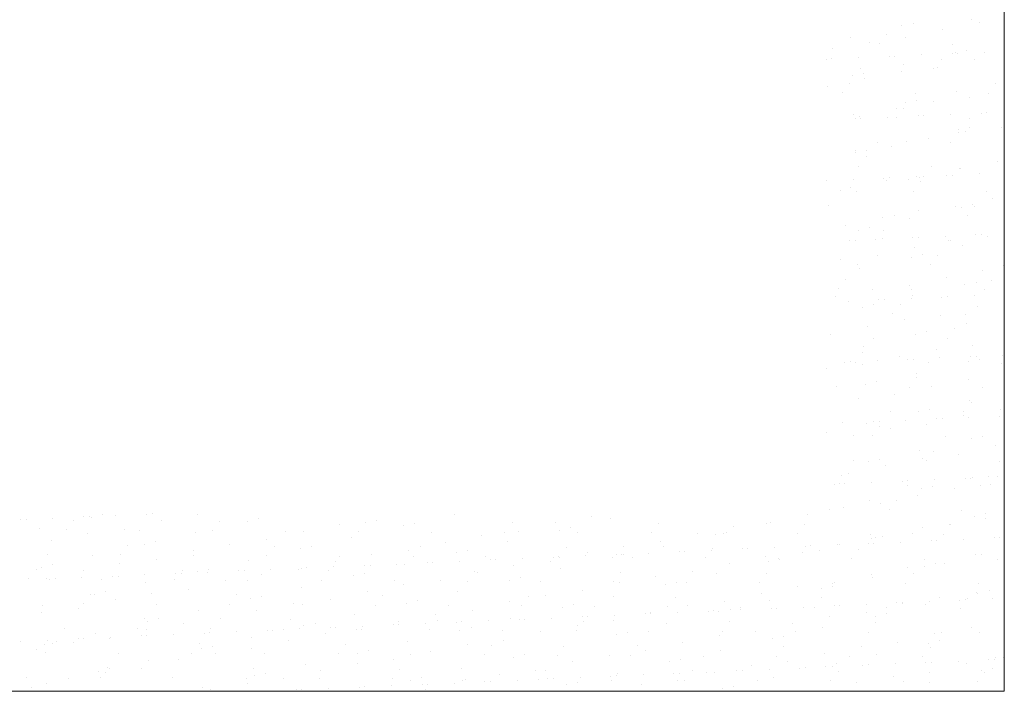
# Model space of a CAD drawing. Header units: millimetres. Extents: x -2274 to 12297, y -16157 to 26321.
# Tile 200 of 256: x -1810 to -1700, y 0 to 75. Entities that reach past the tile are written whole.
import ezdxf

# ---------------------------------------------------------------- set-up
doc = ezdxf.new("R2010")
doc.units = ezdxf.units.MM
doc.layers.add('-ŚCIANY NOŚNE', color=4, linetype='Continuous', lineweight=53)
doc.layers.add('KRESKOWANIE', color=8, linetype='Continuous')

msp = doc.modelspace()

# ---------------------------------------------------------------- linework, layer by layer
at = {"layer": '-ŚCIANY NOŚNE', "color": 253, "lineweight": 13}
for p in [(-1700, 250), (-2015, 0)]:
    msp.add_line(p, (-1700, 0), dxfattribs=at)
at = {"layer": 'KRESKOWANIE', "color": 253, "linetype": 'Continuous', "lineweight": 13}
for p, q in [((-1703.68, 75.23), (-1703.68, 75.23)), ((-1711.46, 74.58), (-1711.46, 74.58)), ((-1710.22, 74.85), (-1710.22, 74.85)), ((-1706.89, 74.14), (-1706.89, 74.14)), ((-1702.78, 74.89), (-1702.78, 74.89)), ((-1717.28, 73.28), (-1717.28, 73.28)), ((-1713.16, 73.59), (-1713.16, 73.59)), ((-1711.03, 73.21), (-1711.03, 73.21)), ((-1719.22, 71.98), (-1719.22, 71.98)), ((-1715.11, 72.73), (-1715.11, 72.73)), ((-1713.97, 72.53), (-1713.97, 72.53)), ((-1705.8, 72.47), (-1705.8, 72.47)), ((-1704.27, 71.8), (-1704.27, 71.8)), ((-1719.94, 70.83), (-1719.94, 70.83)), ((-1719.31, 70.86), (-1719.31, 70.86)), ((-1716.31, 70.99), (-1716.31, 70.99)), ((-1712.89, 71.14), (-1712.89, 71.14)), ((-1712.25, 71.16), (-1712.25, 71.16)), ((-1709.26, 71.3), (-1709.26, 71.3)), ((-1707.07, 70.81), (-1707.07, 70.81)), ((-1705.83, 71.45), (-1705.83, 71.45)), ((-1705.51, 71.53), (-1705.51, 71.53)), ((-1705.2, 71.47), (-1705.2, 71.47)), ((-1703.32, 70.8), (-1703.32, 70.8)), ((-1702.2, 71.6), (-1702.2, 71.6)), ((-1716.09, 69.77), (-1716.09, 69.77)), ((-1711.33, 70.24), (-1711.33, 70.24)), ((-1707.88, 69.75), (-1707.88, 69.75)), ((-1707.46, 69.86), (-1707.46, 69.86)), ((-1717.04, 68.97), (-1717.04, 68.97)), ((-1715.8, 69.25), (-1715.8, 69.25)), ((-1715.65, 68.64), (-1715.65, 68.64)), ((-1711.53, 69.38), (-1711.53, 69.38)), ((-1719.78, 67.7), (-1719.78, 67.7)), ((-1717.35, 68.12), (-1717.35, 68.12)), ((-1700.98, 68.04), (-1700.98, 68.04)), ((-1718.17, 67.06), (-1718.17, 67.06)), ((-1710, 66.99), (-1710, 66.99)), ((-1709.85, 66.2), (-1709.85, 66.2)), ((-1705.39, 67.19), (-1705.39, 67.19)), ((-1703.88, 66.51), (-1703.88, 66.51)), ((-1701.79, 66.98), (-1701.79, 66.98)), ((-1712.07, 65.29), (-1712.07, 65.29)), ((-1711.27, 65.34), (-1711.27, 65.34)), ((-1711.09, 65.93), (-1711.09, 65.93)), ((-1707.96, 66.03), (-1707.96, 66.03)), ((-1716.92, 64.63), (-1716.92, 64.63)), ((-1716.71, 64.16), (-1716.71, 64.16)), ((-1716.21, 64.36), (-1716.21, 64.36)), ((-1716.08, 64.19), (-1716.08, 64.19)), ((-1713.08, 64.32), (-1713.08, 64.32)), ((-1712.08, 64.28), (-1712.08, 64.28)), ((-1709.66, 64.47), (-1709.66, 64.47)), ((-1709.02, 64.5), (-1709.02, 64.5)), ((-1706.03, 64.63), (-1706.03, 64.63)), ((-1703.91, 64.22), (-1703.91, 64.22)), ((-1702.6, 64.78), (-1702.6, 64.78)), ((-1701.97, 64.81), (-1701.97, 64.81)), ((-1705.14, 62.88), (-1705.14, 62.88)), ((-1703.9, 63.15), (-1703.9, 63.15)), ((-1700.31, 63.17), (-1700.31, 63.17)), ((-1708.5, 61.94), (-1708.5, 61.94)), ((-1705.18, 62.57), (-1705.18, 62.57)), ((-1704.39, 62.69), (-1704.39, 62.69)), ((-1714.2, 61.52), (-1714.2, 61.52)), ((-1712.64, 61.01), (-1712.64, 61.01)), ((-1710.97, 61.59), (-1710.97, 61.59)), ((-1705.99, 61.51), (-1705.99, 61.51)), ((-1716.71, 60.53), (-1716.71, 60.53)), ((-1716.67, 60.32), (-1716.67, 60.32)), ((-1715.46, 59.87), (-1715.46, 59.87)), ((-1715.43, 60.6), (-1715.43, 60.6)), ((-1716.28, 58.81), (-1716.28, 58.81)), ((-1708.11, 58.75), (-1708.11, 58.75)), ((-1705.02, 58.54), (-1705.02, 58.54)), ((-1704.93, 58.59), (-1704.93, 58.59)), ((-1700.81, 59.34), (-1700.81, 59.34)), ((-1713.48, 57.49), (-1713.48, 57.49)), ((-1712.84, 57.52), (-1712.84, 57.52)), ((-1709.85, 57.65), (-1709.85, 57.65)), ((-1709.49, 57.55), (-1709.49, 57.55)), ((-1709.06, 57.66), (-1709.06, 57.66)), ((-1706.42, 57.8), (-1706.42, 57.8)), ((-1705.79, 57.83), (-1705.79, 57.83)), ((-1702.8, 57.96), (-1702.8, 57.96)), ((-1719.9, 57.21), (-1719.9, 57.21)), ((-1717.25, 56.44), (-1717.25, 56.44)), ((-1716.9, 57.34), (-1716.9, 57.34)), ((-1713.14, 57.18), (-1713.14, 57.18)), ((-1710.73, 57.28), (-1710.73, 57.28)), ((-1709.38, 57.09), (-1709.38, 57.09)), ((-1718.39, 56.05), (-1718.39, 56.05)), ((-1716.55, 55.98), (-1716.55, 55.98)), ((-1710.19, 56.04), (-1710.19, 56.04)), ((-1702.02, 55.97), (-1702.02, 55.97)), ((-1701.35, 55.25), (-1701.35, 55.25)), ((-1719.66, 54.4), (-1719.66, 54.4)), ((-1705.49, 54.31), (-1705.49, 54.31)), ((-1704.78, 54.23), (-1704.78, 54.23)), ((-1703.54, 54.5), (-1703.54, 54.5)), ((-1703.29, 54.32), (-1703.29, 54.32)), ((-1713.68, 53.09), (-1713.68, 53.09)), ((-1712.31, 53.28), (-1712.31, 53.28)), ((-1709.57, 53.83), (-1709.57, 53.83)), ((-1704.1, 53.26), (-1704.1, 53.26)), ((-1717.82, 52.16), (-1717.82, 52.16)), ((-1715.07, 51.95), (-1715.07, 51.95)), ((-1710.6, 52.94), (-1710.6, 52.94)), ((-1716.31, 51.67), (-1716.31, 51.67)), ((-1713.57, 51.62), (-1713.57, 51.62)), ((-1710.25, 50.83), (-1710.25, 50.83)), ((-1709.61, 50.85), (-1709.61, 50.85)), ((-1706.62, 50.98), (-1706.62, 50.98)), ((-1703.19, 51.13), (-1703.19, 51.13)), ((-1702.56, 51.16), (-1702.56, 51.16)), ((-1701.92, 50.97), (-1701.92, 50.97)), ((-1717.3, 50.52), (-1717.3, 50.52)), ((-1716.67, 50.55), (-1716.67, 50.55)), ((-1714.39, 50.57), (-1714.39, 50.57)), ((-1713.67, 50.68), (-1713.67, 50.68)), ((-1710.11, 49.74), (-1710.11, 49.74)), ((-1706.22, 50.5), (-1706.22, 50.5)), ((-1705.99, 50.49), (-1705.99, 50.49)), ((-1704.66, 49.89), (-1704.66, 49.89)), ((-1714.24, 48.81), (-1714.24, 48.81)), ((-1710.36, 48.62), (-1710.36, 48.62)), ((-1709.12, 48.9), (-1709.12, 48.9)), ((-1707.49, 48.85), (-1707.49, 48.85)), ((-1718.32, 48.33), (-1718.32, 48.33)), ((-1716.5, 47.8), (-1716.5, 47.8)), ((-1708.3, 47.79), (-1708.3, 47.79)), ((-1700.13, 47.72), (-1700.13, 47.72)), ((-1716.19, 47.33), (-1716.19, 47.33)), ((-1706.53, 46.39), (-1706.53, 46.39)), ((-1702.42, 47.14), (-1702.42, 47.14)), ((-1717.77, 46.15), (-1717.77, 46.15)), ((-1710.67, 45.46), (-1710.67, 45.46)), ((-1704.41, 45.58), (-1704.41, 45.58)), ((-1703.17, 45.85), (-1703.17, 45.85)), ((-1701.4, 46.07), (-1701.4, 46.07)), ((-1718.86, 44.24), (-1718.86, 44.24)), ((-1718.58, 45.09), (-1718.58, 45.09)), ((-1714.75, 44.98), (-1714.75, 44.98)), ((-1710.42, 45.03), (-1710.42, 45.03)), ((-1710.24, 44.29), (-1710.24, 44.29)), ((-1707.02, 44.16), (-1707.02, 44.16)), ((-1706.38, 44.19), (-1706.38, 44.19)), ((-1703.39, 44.32), (-1703.39, 44.32)), ((-1702.21, 45.01), (-1702.21, 45.01)), ((-1717.5, 43.7), (-1717.5, 43.7)), ((-1715.94, 43.02), (-1715.94, 43.02)), ((-1714.7, 43.3), (-1714.7, 43.3)), ((-1714.07, 43.85), (-1714.07, 43.85)), ((-1713.44, 43.88), (-1713.44, 43.88)), ((-1711.68, 43.38), (-1711.68, 43.38)), ((-1710.44, 44.01), (-1710.44, 44.01)), ((-1702.96, 43.05), (-1702.96, 43.05)), ((-1712.5, 42.32), (-1712.5, 42.32)), ((-1707.1, 42.11), (-1707.1, 42.11)), ((-1704.33, 42.25), (-1704.33, 42.25)), ((-1715.29, 40.89), (-1715.29, 40.89)), ((-1711.17, 41.63), (-1711.17, 41.63)), ((-1704.29, 41.24), (-1704.29, 41.24)), ((-1719.42, 39.95), (-1719.42, 39.95)), ((-1710, 39.97), (-1710, 39.97)), ((-1708.76, 40.25), (-1708.76, 40.25)), ((-1705.6, 40.6), (-1705.6, 40.6)), ((-1715.82, 38.68), (-1715.82, 38.68)), ((-1714.61, 39.56), (-1714.61, 39.56)), ((-1706.41, 39.54), (-1706.41, 39.54)), ((-1703.52, 38.77), (-1703.52, 38.77)), ((-1715.88, 37.91), (-1715.88, 37.91)), ((-1711.71, 37.54), (-1711.71, 37.54)), ((-1707.6, 38.28), (-1707.6, 38.28)), ((-1703.15, 37.52), (-1703.15, 37.52)), ((-1700.15, 37.65), (-1700.15, 37.65)), ((-1717.89, 36.88), (-1717.89, 36.88)), ((-1717.26, 36.9), (-1717.26, 36.9)), ((-1716.69, 36.85), (-1716.69, 36.85)), ((-1715.85, 36.61), (-1715.85, 36.61)), ((-1714.26, 37.03), (-1714.26, 37.03)), ((-1710.84, 37.18), (-1710.84, 37.18)), ((-1710.2, 37.21), (-1710.2, 37.21)), ((-1708.53, 36.78), (-1708.53, 36.78)), ((-1707.21, 37.34), (-1707.21, 37.34)), ((-1704.05, 36.93), (-1704.05, 36.93)), ((-1703.78, 37.49), (-1703.78, 37.49)), ((-1702.81, 37.2), (-1702.81, 37.2)), ((-1700.32, 36.77), (-1700.32, 36.77)), ((-1719.93, 36.13), (-1719.93, 36.13)), ((-1709.87, 35.64), (-1709.87, 35.64)), ((-1715.58, 34.37), (-1715.58, 34.37)), ((-1714.34, 34.65), (-1714.34, 34.65)), ((-1709.79, 35.13), (-1709.79, 35.13)), ((-1708.14, 34.19), (-1708.14, 34.19)), ((-1704.03, 34.94), (-1704.03, 34.94)), ((-1718.81, 34.09), (-1718.81, 34.09)), ((-1712.28, 33.26), (-1712.28, 33.26)), ((-1710.61, 34.07), (-1710.61, 34.07)), ((-1702.44, 34), (-1702.44, 34)), ((-1716.35, 32.78), (-1716.35, 32.78)), ((-1703.93, 32.59), (-1703.93, 32.59)), ((-1703.71, 32.35), (-1703.71, 32.35)), ((-1712.72, 31.31), (-1712.72, 31.31)), ((-1709.63, 31.32), (-1709.63, 31.32)), ((-1708.39, 31.6), (-1708.39, 31.6)), ((-1704.52, 31.29), (-1704.52, 31.29)), ((-1700.45, 31.59), (-1700.45, 31.59)), ((-1718.09, 30.06), (-1718.09, 30.06)), ((-1715.46, 30.03), (-1715.46, 30.03)), ((-1714.66, 30.21), (-1714.66, 30.21)), ((-1714.03, 30.24), (-1714.03, 30.24)), ((-1711.03, 30.37), (-1711.03, 30.37)), ((-1708.7, 29.91), (-1708.7, 29.91)), ((-1707.61, 30.52), (-1707.61, 30.52)), ((-1706.97, 30.54), (-1706.97, 30.54)), ((-1704.56, 30.85), (-1704.56, 30.85)), ((-1703.98, 30.67), (-1703.98, 30.67)), ((-1700.55, 30.82), (-1700.55, 30.82)), ((-1719.92, 29.04), (-1719.92, 29.04)), ((-1716.89, 28.69), (-1716.89, 28.69)), ((-1713.99, 29.66), (-1713.99, 29.66)), ((-1712.78, 29.43), (-1712.78, 29.43)), ((-1714.8, 28.6), (-1714.8, 28.6)), ((-1706.64, 28.53), (-1706.64, 28.53)), ((-1703.68, 28.28), (-1703.68, 28.28)), ((-1702.44, 28.55), (-1702.44, 28.55)), ((-1709.51, 26.99), (-1709.51, 26.99)), ((-1707.9, 26.88), (-1707.9, 26.88)), ((-1705.13, 26.56), (-1705.13, 26.56)), ((-1700.99, 27.5), (-1700.99, 27.5)), ((-1716.92, 25.84), (-1716.92, 25.84)), ((-1715.21, 25.72), (-1715.21, 25.72)), ((-1713.97, 26), (-1713.97, 26)), ((-1709.21, 26.08), (-1709.21, 26.08)), ((-1708.72, 25.82), (-1708.72, 25.82)), ((-1700.55, 25.76), (-1700.55, 25.76)), ((-1717.46, 24.41), (-1717.46, 24.41)), ((-1713.32, 25.34), (-1713.32, 25.34)), ((-1718.48, 23.23), (-1718.48, 23.23)), ((-1718.19, 24.19), (-1718.19, 24.19)), ((-1717.85, 23.26), (-1717.85, 23.26)), ((-1714.85, 23.39), (-1714.85, 23.39)), ((-1711.43, 23.54), (-1711.43, 23.54)), ((-1710.79, 23.57), (-1710.79, 23.57)), ((-1707.8, 23.7), (-1707.8, 23.7)), ((-1704.37, 23.85), (-1704.37, 23.85)), ((-1703.74, 23.88), (-1703.74, 23.88)), ((-1703.56, 23.94), (-1703.56, 23.94)), ((-1701.82, 24.11), (-1701.82, 24.11)), ((-1701.55, 23.22), (-1701.55, 23.22)), ((-1700.75, 24.01), (-1700.75, 24.01)), ((-1719, 23.13), (-1719, 23.13)), ((-1710.83, 23.06), (-1710.83, 23.06)), ((-1709.26, 22.67), (-1709.26, 22.67)), ((-1708.03, 22.95), (-1708.03, 22.95)), ((-1705.63, 22.74), (-1705.63, 22.74)), ((-1702.63, 23.05), (-1702.63, 23.05)), ((-1715.09, 21.38), (-1715.09, 21.38)), ((-1713.88, 21.06), (-1713.88, 21.06)), ((-1712.1, 21.41), (-1712.1, 21.41)), ((-1709.74, 21.99), (-1709.74, 21.99)), ((-1795.45, 19.87), (-1795.45, 19.87)), ((-1719.56, 20.39), (-1719.56, 20.39)), ((-1717.96, 20.58), (-1717.96, 20.58)), ((-1712.91, 20.35), (-1712.91, 20.35)), ((-1704.75, 20.29), (-1704.75, 20.29)), ((-1702.08, 19.9), (-1702.08, 19.9)), ((-1810.19, 19.23), (-1810.19, 19.23)), ((-1809.56, 19.26), (-1809.56, 19.26)), ((-1806.56, 19.39), (-1806.56, 19.39)), ((-1804.26, 19.12), (-1804.26, 19.12)), ((-1803.14, 19.54), (-1803.14, 19.54)), ((-1802.5, 19.56), (-1802.5, 19.56)), ((-1802.24, 19.52), (-1802.24, 19.52)), ((-1801, 19.8), (-1801, 19.8)), ((-1799.51, 19.69), (-1799.51, 19.69)), ((-1796.08, 19.84), (-1796.08, 19.84)), ((-1794.43, 19.08), (-1794.43, 19.08)), ((-1790.32, 19.83), (-1790.32, 19.83)), ((-1787.89, 19.04), (-1787.89, 19.04)), ((-1784.76, 19.03), (-1784.76, 19.03)), ((-1783.52, 19.31), (-1783.52, 19.31)), ((-1771.51, 18.96), (-1771.51, 18.96)), ((-1770.34, 19.12), (-1770.34, 19.12)), ((-1766.05, 18.82), (-1766.05, 18.82)), ((-1761.58, 19.81), (-1761.58, 19.81)), ((-1755.14, 18.88), (-1755.14, 18.88)), ((-1750.3, 18.86), (-1750.3, 18.86)), ((-1746.19, 19.61), (-1746.19, 19.61)), ((-1744.1, 19.32), (-1744.1, 19.32)), ((-1738.76, 18.8), (-1738.76, 18.8)), ((-1726.62, 18.83), (-1726.62, 18.83)), ((-1726.21, 18.9), (-1726.21, 18.9)), ((-1722.07, 19.83), (-1722.07, 19.83)), ((-1703.32, 19.63), (-1703.32, 19.63)), ((-1702.06, 19.39), (-1702.06, 19.39)), ((-1808.07, 18.23), (-1808.07, 18.23)), ((-1805.07, 18.07), (-1805.07, 18.07)), ((-1802.65, 17.67), (-1802.65, 17.67)), ((-1798.57, 18.15), (-1798.57, 18.15)), ((-1796.9, 18), (-1796.9, 18)), ((-1790.59, 17.74), (-1790.59, 17.74)), ((-1788.7, 17.98), (-1788.7, 17.98)), ((-1780.53, 17.92), (-1780.53, 17.92)), ((-1778.53, 17.89), (-1778.53, 17.89)), ((-1774.42, 18.64), (-1774.42, 18.64)), ((-1772.32, 17.9), (-1772.32, 17.9)), ((-1767.29, 18.54), (-1767.29, 18.54)), ((-1764.16, 17.84), (-1764.16, 17.84)), ((-1755.95, 17.82), (-1755.95, 17.82)), ((-1754.44, 17.93), (-1754.44, 17.93)), ((-1749.81, 18.05), (-1749.81, 18.05)), ((-1748.57, 18.33), (-1748.57, 18.33)), ((-1747.78, 17.75), (-1747.78, 17.75)), ((-1739.57, 17.74), (-1739.57, 17.74)), ((-1734.4, 17.67), (-1734.4, 17.67)), ((-1731.41, 17.67), (-1731.41, 17.67)), ((-1731.09, 17.84), (-1731.09, 17.84)), ((-1730.29, 18.42), (-1730.29, 18.42)), ((-1723.2, 17.66), (-1723.2, 17.66)), ((-1722.39, 18.72), (-1722.39, 18.72)), ((-1710.31, 17.71), (-1710.31, 17.71)), ((-1709.14, 18.34), (-1709.14, 18.34)), ((-1706.17, 18.64), (-1706.17, 18.64)), ((-1706.01, 18.63), (-1706.01, 18.63)), ((-1806.76, 16.93), (-1806.76, 16.93)), ((-1795.06, 16.75), (-1795.06, 16.75)), ((-1782.67, 16.96), (-1782.67, 16.96)), ((-1773.11, 17.25), (-1773.11, 17.25)), ((-1762.63, 16.71), (-1762.63, 16.71)), ((-1758.52, 17.45), (-1758.52, 17.45)), ((-1755.63, 16.76), (-1755.63, 16.76)), ((-1738.54, 16.74), (-1738.54, 16.74)), ((-1732.33, 17.56), (-1732.33, 17.56)), ((-1715.25, 16.56), (-1715.25, 16.56)), ((-1715.03, 17.59), (-1715.03, 17.59)), ((-1714.85, 17.07), (-1714.85, 17.07)), ((-1714.62, 16.59), (-1714.62, 16.59)), ((-1714.39, 17.23), (-1714.39, 17.23)), ((-1713.61, 17.35), (-1713.61, 17.35)), ((-1711.62, 16.72), (-1711.62, 16.72)), ((-1708.2, 16.87), (-1708.2, 16.87)), ((-1707.56, 16.9), (-1707.56, 16.9)), ((-1706.83, 17.58), (-1706.83, 17.58)), ((-1704.57, 17.03), (-1704.57, 17.03)), ((-1701.14, 17.18), (-1701.14, 17.18)), ((-1700.51, 17.21), (-1700.51, 17.21)), ((-1798.17, 16.35), (-1798.17, 16.35)), ((-1796.3, 16.48), (-1796.3, 16.48)), ((-1790.86, 15.74), (-1790.86, 15.74)), ((-1786.75, 16.48), (-1786.75, 16.48)), ((-1781.8, 16.27), (-1781.8, 16.27)), ((-1778.82, 15.99), (-1778.82, 15.99)), ((-1777.58, 16.26), (-1777.58, 16.26)), ((-1766.77, 15.77), (-1766.77, 15.77)), ((-1765.42, 16.18), (-1765.42, 16.18)), ((-1761.34, 15.5), (-1761.34, 15.5)), ((-1760.1, 15.77), (-1760.1, 15.77)), ((-1749.05, 16.1), (-1749.05, 16.1)), ((-1746.73, 15.52), (-1746.73, 15.52)), ((-1742.62, 16.26), (-1742.62, 16.26)), ((-1739.84, 15.49), (-1739.84, 15.49)), ((-1738.15, 16.27), (-1738.15, 16.27)), ((-1736.42, 15.64), (-1736.42, 15.64)), ((-1735.78, 15.67), (-1735.78, 15.67)), ((-1732.79, 15.8), (-1732.79, 15.8)), ((-1732.67, 16.02), (-1732.67, 16.02)), ((-1729.36, 15.95), (-1729.36, 15.95)), ((-1728.73, 15.98), (-1728.73, 15.98)), ((-1725.73, 16.11), (-1725.73, 16.11)), ((-1722.64, 15.55), (-1722.64, 15.55)), ((-1722.31, 16.26), (-1722.31, 16.26)), ((-1721.67, 16.28), (-1721.67, 16.28)), ((-1720.68, 15.78), (-1720.68, 15.78)), ((-1718.68, 16.42), (-1718.68, 16.42)), ((-1718.5, 16.49), (-1718.5, 16.49)), ((-1716.3, 15.94), (-1716.3, 15.94)), ((-1807.19, 15.3), (-1807.19, 15.3)), ((-1802.12, 15.18), (-1802.12, 15.18)), ((-1798.98, 15.29), (-1798.98, 15.29)), ((-1795, 14.8), (-1795, 14.8)), ((-1790.82, 15.22), (-1790.82, 15.22)), ((-1784.64, 14.69), (-1784.64, 14.69)), ((-1782.61, 15.21), (-1782.61, 15.21)), ((-1774.96, 14.55), (-1774.96, 14.55)), ((-1774.44, 15.14), (-1774.44, 15.14)), ((-1770.84, 15.29), (-1770.84, 15.29)), ((-1766.23, 15.13), (-1766.23, 15.13)), ((-1764.63, 14.41), (-1764.63, 14.41)), ((-1764, 14.44), (-1764, 14.44)), ((-1761, 14.57), (-1761, 14.57)), ((-1758.07, 15.06), (-1758.07, 15.06)), ((-1757.58, 14.72), (-1757.58, 14.72)), ((-1756.94, 14.74), (-1756.94, 14.74)), ((-1753.95, 14.88), (-1753.95, 14.88)), ((-1750.87, 14.58), (-1750.87, 14.58)), ((-1750.52, 15.02), (-1750.52, 15.02)), ((-1749.89, 15.05), (-1749.89, 15.05)), ((-1749.86, 15.04), (-1749.86, 15.04)), ((-1746.9, 15.18), (-1746.9, 15.18)), ((-1743.86, 15), (-1743.86, 15)), ((-1743.47, 15.33), (-1743.47, 15.33)), ((-1742.84, 15.36), (-1742.84, 15.36)), ((-1742.62, 15.28), (-1742.62, 15.28)), ((-1741.69, 14.98), (-1741.69, 14.98)), ((-1733.49, 14.96), (-1733.49, 14.96)), ((-1726.71, 15.07), (-1726.71, 15.07)), ((-1726.38, 14.51), (-1726.38, 14.51)), ((-1725.32, 14.9), (-1725.32, 14.9)), ((-1725.14, 14.79), (-1725.14, 14.79)), ((-1717.11, 14.88), (-1717.11, 14.88)), ((-1708.94, 14.82), (-1708.94, 14.82)), ((-1706.73, 14.36), (-1706.73, 14.36)), ((-1703.2, 15.29), (-1703.2, 15.29)), ((-1702.6, 15.3), (-1702.6, 15.3)), ((-1700.74, 14.8), (-1700.74, 14.8)), ((-1808.46, 13.65), (-1808.46, 13.65)), ((-1807.83, 13.92), (-1807.83, 13.92)), ((-1806.59, 14.2), (-1806.59, 14.2)), ((-1803.19, 13.58), (-1803.19, 13.58)), ((-1799.07, 14.32), (-1799.07, 14.32)), ((-1792.08, 13.57), (-1792.08, 13.57)), ((-1790.35, 13.43), (-1790.35, 13.43)), ((-1789.22, 13.34), (-1789.22, 13.34)), ((-1789.11, 13.7), (-1789.11, 13.7)), ((-1785.8, 13.48), (-1785.8, 13.48)), ((-1785.16, 13.51), (-1785.16, 13.51)), ((-1782.17, 13.64), (-1782.17, 13.64)), ((-1779.09, 13.61), (-1779.09, 13.61)), ((-1778.74, 13.79), (-1778.74, 13.79)), ((-1778.11, 13.82), (-1778.11, 13.82)), ((-1775.71, 13.49), (-1775.71, 13.49)), ((-1775.11, 13.95), (-1775.11, 13.95)), ((-1771.69, 14.1), (-1771.69, 14.1)), ((-1771.05, 14.13), (-1771.05, 14.13)), ((-1768.06, 14.26), (-1768.06, 14.26)), ((-1767.16, 14.2), (-1767.16, 14.2)), ((-1759.33, 13.41), (-1759.33, 13.41)), ((-1759.06, 13.36), (-1759.06, 13.36)), ((-1754.94, 14.1), (-1754.94, 14.1)), ((-1749.69, 13.71), (-1749.69, 13.71)), ((-1742.96, 13.33), (-1742.96, 13.33)), ((-1734.96, 13.39), (-1734.96, 13.39)), ((-1730.83, 14.33), (-1730.83, 14.33)), ((-1726.59, 13.24), (-1726.59, 13.24)), ((-1710.81, 13.88), (-1710.81, 13.88)), ((-1708.9, 14.02), (-1708.9, 14.02)), ((-1707.66, 14.3), (-1707.66, 14.3)), ((-1809.27, 12.59), (-1809.27, 12.59)), ((-1807.32, 12.64), (-1807.32, 12.64)), ((-1806.96, 12.56), (-1806.96, 12.56)), ((-1806.33, 12.59), (-1806.33, 12.59)), ((-1803.33, 12.72), (-1803.33, 12.72)), ((-1801.1, 12.53), (-1801.1, 12.53)), ((-1799.91, 12.87), (-1799.91, 12.87)), ((-1799.27, 12.9), (-1799.27, 12.9)), ((-1796.28, 13.03), (-1796.28, 13.03)), ((-1796.17, 12.14), (-1796.17, 12.14)), ((-1792.9, 12.51), (-1792.9, 12.51)), ((-1792.85, 13.18), (-1792.85, 13.18)), ((-1792.22, 13.2), (-1792.22, 13.2)), ((-1787.29, 12.39), (-1787.29, 12.39)), ((-1784.73, 12.45), (-1784.73, 12.45)), ((-1783.17, 13.13), (-1783.17, 13.13)), ((-1776.52, 12.43), (-1776.52, 12.43)), ((-1772.87, 12.94), (-1772.87, 12.94)), ((-1771.63, 13.21), (-1771.63, 13.21)), ((-1768.35, 12.37), (-1768.35, 12.37)), ((-1763.19, 12.42), (-1763.19, 12.42)), ((-1760.15, 12.35), (-1760.15, 12.35)), ((-1755.39, 12.45), (-1755.39, 12.45)), ((-1754.15, 12.72), (-1754.15, 12.72)), ((-1751.98, 12.28), (-1751.98, 12.28)), ((-1743.77, 12.27), (-1743.77, 12.27)), ((-1743.15, 12.17), (-1743.15, 12.17)), ((-1739.04, 12.91), (-1739.04, 12.91)), ((-1736.67, 12.23), (-1736.67, 12.23)), ((-1735.6, 12.2), (-1735.6, 12.2)), ((-1732.21, 13.22), (-1732.21, 13.22)), ((-1727.4, 12.19), (-1727.4, 12.19)), ((-1719.06, 12.2), (-1719.06, 12.2)), ((-1714.92, 13.14), (-1714.92, 13.14)), ((-1714.73, 12.73), (-1714.73, 12.73)), ((-1710.21, 13.16), (-1710.21, 13.16)), ((-1800.64, 11.15), (-1800.64, 11.15)), ((-1791.42, 11.46), (-1791.42, 11.46)), ((-1778.7, 11.65), (-1778.7, 11.65)), ((-1771.38, 11.2), (-1771.38, 11.2)), ((-1767.27, 11.94), (-1767.27, 11.94)), ((-1761.22, 11.16), (-1761.22, 11.16)), ((-1747.29, 11.24), (-1747.29, 11.24)), ((-1737.91, 11.96), (-1737.91, 11.96)), ((-1723.14, 11.72), (-1723.14, 11.72)), ((-1720.43, 11.47), (-1720.43, 11.47)), ((-1719.23, 12.12), (-1719.23, 12.12)), ((-1719.19, 11.74), (-1719.19, 11.74)), ((-1711.02, 12.11), (-1711.02, 12.11)), ((-1702.86, 12.04), (-1702.86, 12.04)), ((-1701.71, 11.25), (-1701.71, 11.25)), ((-1802.37, 10.88), (-1802.37, 10.88)), ((-1801.88, 10.87), (-1801.88, 10.87)), ((-1799.61, 10.23), (-1799.61, 10.23)), ((-1795.5, 10.97), (-1795.5, 10.97)), ((-1786, 10.79), (-1786, 10.79)), ((-1784.4, 10.38), (-1784.4, 10.38)), ((-1783.16, 10.66), (-1783.16, 10.66)), ((-1775.52, 10.27), (-1775.52, 10.27)), ((-1769.62, 10.71), (-1769.62, 10.71)), ((-1765.68, 10.17), (-1765.68, 10.17)), ((-1755.48, 10.01), (-1755.48, 10.01)), ((-1753.25, 10.63), (-1753.25, 10.63)), ((-1751.37, 10.76), (-1751.37, 10.76)), ((-1743.74, 10.67), (-1743.74, 10.67)), ((-1736.87, 10.55), (-1736.87, 10.55)), ((-1731.39, 10.05), (-1731.39, 10.05)), ((-1727.25, 10.98), (-1727.25, 10.98)), ((-1726.26, 10.18), (-1726.26, 10.18)), ((-1720.5, 10.47), (-1720.5, 10.47)), ((-1708.39, 10.06), (-1708.39, 10.06)), ((-1707.24, 10.54), (-1707.24, 10.54)), ((-1704.97, 10.21), (-1704.97, 10.21)), ((-1704.33, 10.23), (-1704.33, 10.23)), ((-1704.12, 10.39), (-1704.12, 10.39)), ((-1703.16, 11.02), (-1703.16, 11.02)), ((-1702.95, 10.98), (-1702.95, 10.98)), ((-1701.34, 10.36), (-1701.34, 10.36)), ((-1807.71, 9.58), (-1807.71, 9.58)), ((-1803.75, 9.3), (-1803.75, 9.3)), ((-1803.18, 9.82), (-1803.18, 9.82)), ((-1795.01, 9.75), (-1795.01, 9.75)), ((-1790.23, 9.09), (-1790.23, 9.09)), ((-1786.81, 9.74), (-1786.81, 9.74)), ((-1783.71, 9.04), (-1783.71, 9.04)), ((-1779.6, 9.79), (-1779.6, 9.79)), ((-1778.64, 9.67), (-1778.64, 9.67)), ((-1770.43, 9.65), (-1770.43, 9.65)), ((-1766.92, 9.89), (-1766.92, 9.89)), ((-1762.27, 9.59), (-1762.27, 9.59)), ((-1759.62, 9.08), (-1759.62, 9.08)), ((-1754.06, 9.57), (-1754.06, 9.57)), ((-1749.44, 9.4), (-1749.44, 9.4)), ((-1748.2, 9.68), (-1748.2, 9.68)), ((-1745.89, 9.51), (-1745.89, 9.51)), ((-1737.68, 9.49), (-1737.68, 9.49)), ((-1736.61, 8.82), (-1736.61, 8.82)), ((-1735.47, 9.57), (-1735.47, 9.57)), ((-1733.18, 8.97), (-1733.18, 8.97)), ((-1732.55, 9), (-1732.55, 9)), ((-1731.96, 8.91), (-1731.96, 8.91)), ((-1730.72, 9.19), (-1730.72, 9.19)), ((-1729.56, 9.13), (-1729.56, 9.13)), ((-1729.52, 9.43), (-1729.52, 9.43)), ((-1726.13, 9.28), (-1726.13, 9.28)), ((-1725.49, 9.31), (-1725.49, 9.31)), ((-1722.5, 9.44), (-1722.5, 9.44)), ((-1721.31, 9.41), (-1721.31, 9.41)), ((-1719.07, 9.59), (-1719.07, 9.59)), ((-1718.44, 9.62), (-1718.44, 9.62)), ((-1715.49, 8.86), (-1715.49, 8.86)), ((-1715.45, 9.75), (-1715.45, 9.75)), ((-1713.14, 9.34), (-1713.14, 9.34)), ((-1712.02, 9.9), (-1712.02, 9.9)), ((-1711.39, 9.93), (-1711.39, 9.93)), ((-1711.35, 9.79), (-1711.35, 9.79)), ((-1708.78, 9.68), (-1708.78, 9.68)), ((-1704.94, 9.33), (-1704.94, 9.33)), ((-1807.83, 8.82), (-1807.83, 8.82)), ((-1796.28, 8.1), (-1796.28, 8.1)), ((-1795.93, 7.83), (-1795.93, 7.83)), ((-1794.69, 8.1), (-1794.69, 8.1)), ((-1787.85, 8.11), (-1787.85, 8.11)), ((-1779.91, 8.02), (-1779.91, 8.02)), ((-1772.75, 8.6), (-1772.75, 8.6)), ((-1767.81, 7.85), (-1767.81, 7.85)), ((-1763.7, 8.6), (-1763.7, 8.6)), ((-1763.53, 7.94), (-1763.53, 7.94)), ((-1761.4, 7.74), (-1761.4, 7.74)), ((-1760.77, 7.77), (-1760.77, 7.77)), ((-1757.77, 7.9), (-1757.77, 7.9)), ((-1755.27, 8.11), (-1755.27, 8.11)), ((-1754.35, 8.05), (-1754.35, 8.05)), ((-1753.71, 8.08), (-1753.71, 8.08)), ((-1750.72, 8.21), (-1750.72, 8.21)), ((-1747.29, 8.36), (-1747.29, 8.36)), ((-1747.16, 7.86), (-1747.16, 7.86)), ((-1746.66, 8.39), (-1746.66, 8.39)), ((-1743.72, 7.89), (-1743.72, 7.89)), ((-1743.66, 8.52), (-1743.66, 8.52)), ((-1740.24, 8.67), (-1740.24, 8.67)), ((-1739.6, 8.69), (-1739.6, 8.69)), ((-1739.58, 8.82), (-1739.58, 8.82)), ((-1730.78, 7.77), (-1730.78, 7.77)), ((-1719.57, 8.38), (-1719.57, 8.38)), ((-1714.48, 8.42), (-1714.48, 8.42)), ((-1713.24, 8.7), (-1713.24, 8.7)), ((-1805.3, 7.06), (-1805.3, 7.06)), ((-1797.09, 7.04), (-1797.09, 7.04)), ((-1796.04, 6.88), (-1796.04, 6.88)), ((-1791.93, 7.63), (-1791.93, 7.63)), ((-1788.93, 6.98), (-1788.93, 6.98)), ((-1785.99, 6.67), (-1785.99, 6.67)), ((-1782.57, 6.82), (-1782.57, 6.82)), ((-1781.93, 6.85), (-1781.93, 6.85)), ((-1780.72, 6.96), (-1780.72, 6.96)), ((-1778.94, 6.98), (-1778.94, 6.98)), ((-1778.45, 7.34), (-1778.45, 7.34)), ((-1777.21, 7.61), (-1777.21, 7.61)), ((-1775.51, 7.13), (-1775.51, 7.13)), ((-1774.88, 7.15), (-1774.88, 7.15)), ((-1772.55, 6.89), (-1772.55, 6.89)), ((-1771.95, 6.92), (-1771.95, 6.92)), ((-1771.88, 7.28), (-1771.88, 7.28)), ((-1768.46, 7.43), (-1768.46, 7.43)), ((-1767.82, 7.46), (-1767.82, 7.46)), ((-1764.83, 7.59), (-1764.83, 7.59)), ((-1764.34, 6.88), (-1764.34, 6.88)), ((-1760.97, 6.85), (-1760.97, 6.85)), ((-1759.73, 7.12), (-1759.73, 7.12)), ((-1756.18, 6.81), (-1756.18, 6.81)), ((-1751.91, 6.66), (-1751.91, 6.66)), ((-1747.97, 6.8), (-1747.97, 6.8)), ((-1747.8, 7.41), (-1747.8, 7.41)), ((-1742.25, 6.63), (-1742.25, 6.63)), ((-1739.8, 6.73), (-1739.8, 6.73)), ((-1737.79, 7.62), (-1737.79, 7.62)), ((-1731.6, 6.72), (-1731.6, 6.72)), ((-1727.82, 6.7), (-1727.82, 6.7)), ((-1723.68, 7.63), (-1723.68, 7.63)), ((-1723.43, 6.65), (-1723.43, 6.65)), ((-1720.31, 7.13), (-1720.31, 7.13)), ((-1715.22, 6.63), (-1715.22, 6.63)), ((-1714.41, 7.69), (-1714.41, 7.69)), ((-1703.66, 7.19), (-1703.66, 7.19)), ((-1702.83, 6.64), (-1702.83, 6.64)), ((-1810.15, 5.61), (-1810.15, 5.61)), ((-1807.15, 5.74), (-1807.15, 5.74)), ((-1806.22, 5.54), (-1806.22, 5.54)), ((-1803.73, 5.89), (-1803.73, 5.89)), ((-1803.09, 5.92), (-1803.09, 5.92)), ((-1801.76, 6.53), (-1801.76, 6.53)), ((-1800.18, 5.95), (-1800.18, 5.95)), ((-1800.1, 6.05), (-1800.1, 6.05)), ((-1796.67, 6.2), (-1796.67, 6.2)), ((-1796.04, 6.23), (-1796.04, 6.23)), ((-1793.05, 6.36), (-1793.05, 6.36)), ((-1789.62, 6.51), (-1789.62, 6.51)), ((-1788.99, 6.54), (-1788.99, 6.54)), ((-1784.28, 6.04), (-1784.28, 6.04)), ((-1780.14, 5.69), (-1780.14, 5.69)), ((-1776.02, 6.44), (-1776.02, 6.44)), ((-1766.8, 5.55), (-1766.8, 5.55)), ((-1756.05, 5.73), (-1756.05, 5.73)), ((-1743.49, 6.35), (-1743.49, 6.35)), ((-1731.89, 6.22), (-1731.89, 6.22)), ((-1726.01, 5.86), (-1726.01, 5.86)), ((-1724.77, 6.14), (-1724.77, 6.14)), ((-1707.78, 6.44), (-1707.78, 6.44)), ((-1707.29, 5.65), (-1707.29, 5.65)), ((-1707.05, 6.57), (-1707.05, 6.57)), ((-1808.37, 4.72), (-1808.37, 4.72)), ((-1807.46, 5.27), (-1807.46, 5.27)), ((-1806.57, 5.4), (-1806.57, 5.4)), ((-1804.25, 5.47), (-1804.25, 5.47)), ((-1790.19, 5.32), (-1790.19, 5.32)), ((-1789.98, 4.78), (-1789.98, 4.78)), ((-1788.74, 5.05), (-1788.74, 5.05)), ((-1784.27, 4.76), (-1784.27, 4.76)), ((-1773.82, 5.24), (-1773.82, 5.24)), ((-1771.26, 4.56), (-1771.26, 4.56)), ((-1764.24, 4.5), (-1764.24, 4.5)), ((-1760.12, 5.25), (-1760.12, 5.25)), ((-1757.44, 5.16), (-1757.44, 5.16)), ((-1749.32, 5.06), (-1749.32, 5.06)), ((-1741.07, 5.08), (-1741.07, 5.08)), ((-1740.14, 4.54), (-1740.14, 4.54)), ((-1736.01, 5.47), (-1736.01, 5.47)), ((-1731.84, 4.57), (-1731.84, 4.57)), ((-1724.7, 5), (-1724.7, 5)), ((-1715.99, 5.03), (-1715.99, 5.03)), ((-1711.91, 5.51), (-1711.91, 5.51)), ((-1708.53, 5.37), (-1708.53, 5.37)), ((-1708.32, 4.92), (-1708.32, 4.92)), ((-1807.38, 4.35), (-1807.38, 4.35)), ((-1799.21, 4.28), (-1799.21, 4.28)), ((-1795.81, 3.49), (-1795.81, 3.49)), ((-1792.47, 3.54), (-1792.47, 3.54)), ((-1791.01, 4.27), (-1791.01, 4.27)), ((-1788.35, 4.28), (-1788.35, 4.28)), ((-1782.84, 4.2), (-1782.84, 4.2)), ((-1774.63, 4.18), (-1774.63, 4.18)), ((-1772.5, 4.29), (-1772.5, 4.29)), ((-1768.37, 3.57), (-1768.37, 3.57)), ((-1766.46, 4.12), (-1766.46, 4.12)), ((-1758.26, 4.1), (-1758.26, 4.1)), ((-1755.02, 3.8), (-1755.02, 3.8)), ((-1753.78, 4.07), (-1753.78, 4.07)), ((-1750.09, 4.04), (-1750.09, 4.04)), ((-1748.33, 3.32), (-1748.33, 3.32)), ((-1744.22, 4.06), (-1744.22, 4.06)), ((-1741.88, 4.02), (-1741.88, 4.02)), ((-1736.31, 3.58), (-1736.31, 3.58)), ((-1733.71, 3.95), (-1733.71, 3.95)), ((-1725.51, 3.94), (-1725.51, 3.94)), ((-1724.24, 3.35), (-1724.24, 3.35)), ((-1720.11, 4.28), (-1720.11, 4.28)), ((-1717.34, 3.87), (-1717.34, 3.87)), ((-1714.36, 4.08), (-1714.36, 4.08)), ((-1709.13, 3.86), (-1709.13, 3.86)), ((-1705.16, 3.39), (-1705.16, 3.39)), ((-1701.73, 3.54), (-1701.73, 3.54)), ((-1701.1, 3.57), (-1701.1, 3.57)), ((-1700.97, 3.79), (-1700.97, 3.79)), ((-1700.09, 3.84), (-1700.09, 3.84)), ((-1801.51, 2.22), (-1801.51, 2.22)), ((-1800.48, 2.63), (-1800.48, 2.63)), ((-1800.27, 2.5), (-1800.27, 2.5)), ((-1796.6, 2.6), (-1796.6, 2.6)), ((-1784.11, 2.55), (-1784.11, 2.55)), ((-1778.33, 3), (-1778.33, 3)), ((-1776.56, 2.35), (-1776.56, 2.35)), ((-1772.45, 3.09), (-1772.45, 3.09)), ((-1767.73, 2.47), (-1767.73, 2.47)), ((-1760.85, 2.51), (-1760.85, 2.51)), ((-1752.47, 2.38), (-1752.47, 2.38)), ((-1751.36, 2.38), (-1751.36, 2.38)), ((-1737.54, 3.31), (-1737.54, 3.31)), ((-1734.98, 2.3), (-1734.98, 2.3)), ((-1729.95, 2.31), (-1729.95, 2.31)), ((-1729.32, 2.33), (-1729.32, 2.33)), ((-1728.32, 2.87), (-1728.32, 2.87)), ((-1726.32, 2.46), (-1726.32, 2.46)), ((-1722.9, 2.61), (-1722.9, 2.61)), ((-1722.26, 2.64), (-1722.26, 2.64)), ((-1720.07, 2.82), (-1720.07, 2.82)), ((-1719.27, 2.77), (-1719.27, 2.77)), ((-1718.83, 3.09), (-1718.83, 3.09)), ((-1718.61, 2.22), (-1718.61, 2.22)), ((-1715.84, 2.92), (-1715.84, 2.92)), ((-1715.21, 2.95), (-1715.21, 2.95)), ((-1712.21, 3.08), (-1712.21, 3.08)), ((-1708.79, 3.23), (-1708.79, 3.23)), ((-1708.15, 3.26), (-1708.15, 3.26)), ((-1704.2, 3.1), (-1704.2, 3.1)), ((-1702.59, 2.33), (-1702.59, 2.33)), ((-1701.35, 2.6), (-1701.35, 2.6)), ((-1809.5, 1.59), (-1809.5, 1.59)), ((-1804.79, 1.38), (-1804.79, 1.38)), ((-1801.29, 1.57), (-1801.29, 1.57)), ((-1800.68, 2.12), (-1800.68, 2.12)), ((-1793.12, 1.5), (-1793.12, 1.5)), ((-1784.92, 1.49), (-1784.92, 1.49)), ((-1784.03, 1.73), (-1784.03, 1.73)), ((-1782.79, 2.01), (-1782.79, 2.01)), ((-1780.7, 1.41), (-1780.7, 1.41)), ((-1776.75, 1.42), (-1776.75, 1.42)), ((-1768.54, 1.41), (-1768.54, 1.41)), ((-1766.56, 1.24), (-1766.56, 1.24)), ((-1765.32, 1.52), (-1765.32, 1.52)), ((-1760.66, 1.16), (-1760.66, 1.16)), ((-1760.38, 1.34), (-1760.38, 1.34)), ((-1756.55, 1.9), (-1756.55, 1.9)), ((-1754.54, 1.23), (-1754.54, 1.23)), ((-1752.17, 1.33), (-1752.17, 1.33)), ((-1751.12, 1.38), (-1751.12, 1.38)), ((-1750.48, 1.41), (-1750.48, 1.41)), ((-1747.49, 1.54), (-1747.49, 1.54)), ((-1744.06, 1.69), (-1744.06, 1.69)), ((-1744, 1.26), (-1744, 1.26)), ((-1743.43, 1.72), (-1743.43, 1.72)), ((-1743.37, 2.02), (-1743.37, 2.02)), ((-1740.43, 1.85), (-1740.43, 1.85)), ((-1737.01, 2), (-1737.01, 2)), ((-1736.57, 1.19), (-1736.57, 1.19)), ((-1736.37, 2.03), (-1736.37, 2.03)), ((-1735.79, 1.24), (-1735.79, 1.24)), ((-1733.38, 2.16), (-1733.38, 2.16)), ((-1732.43, 2.13), (-1732.43, 2.13)), ((-1727.63, 1.18), (-1727.63, 1.18)), ((-1725.89, 1.53), (-1725.89, 1.53)), ((-1719.42, 1.16), (-1719.42, 1.16)), ((-1712.42, 1.68), (-1712.42, 1.68)), ((-1708.34, 2.16), (-1708.34, 2.16)), ((-1702.23, 2.14), (-1702.23, 2.14)), ((-1808.93, 0.44), (-1808.93, 0.44)), ((-1807.34, 0.93), (-1807.34, 0.93)), ((-1789.86, 0.44), (-1789.86, 0.44)), ((-1788.89, 0.19), (-1788.89, 0.19)), ((-1784.78, 0.93), (-1784.78, 0.93)), ((-1782.76, 0), (-1782.76, 0)), ((-1779.33, 0.15), (-1779.33, 0.15)), ((-1778.7, 0.18), (-1778.7, 0.18)), ((-1775.7, 0.31), (-1775.7, 0.31)), ((-1772.28, 0.46), (-1772.28, 0.46)), ((-1771.64, 0.49), (-1771.64, 0.49)), ((-1768.65, 0.62), (-1768.65, 0.62)), ((-1765.22, 0.77), (-1765.22, 0.77)), ((-1764.8, 0.22), (-1764.8, 0.22)), ((-1764.59, 0.79), (-1764.59, 0.79)), ((-1761.6, 0.92), (-1761.6, 0.92)), ((-1758.17, 1.07), (-1758.17, 1.07)), ((-1757.54, 1.1), (-1757.54, 1.1)), ((-1749.08, 0.75), (-1749.08, 0.75)), ((-1747.84, 1.03), (-1747.84, 1.03)), ((-1740.65, 0.71), (-1740.65, 0.71)), ((-1731.6, 0.26), (-1731.6, 0.26)), ((-1730.36, 0.54), (-1730.36, 0.54)), ((-1720.67, 0), (-1720.67, 0)), ((-1716.53, 0.94), (-1716.53, 0.94)), ((-1712.88, 0.05), (-1712.88, 0.05)), ((-1711.25, 1.1), (-1711.25, 1.1)), ((-1708.41, 1.03), (-1708.41, 1.03)), ((-1703.05, 1.08), (-1703.05, 1.08))]:
    msp.add_line(p, q, dxfattribs=at)

doc.saveas('drawing.dxf')
